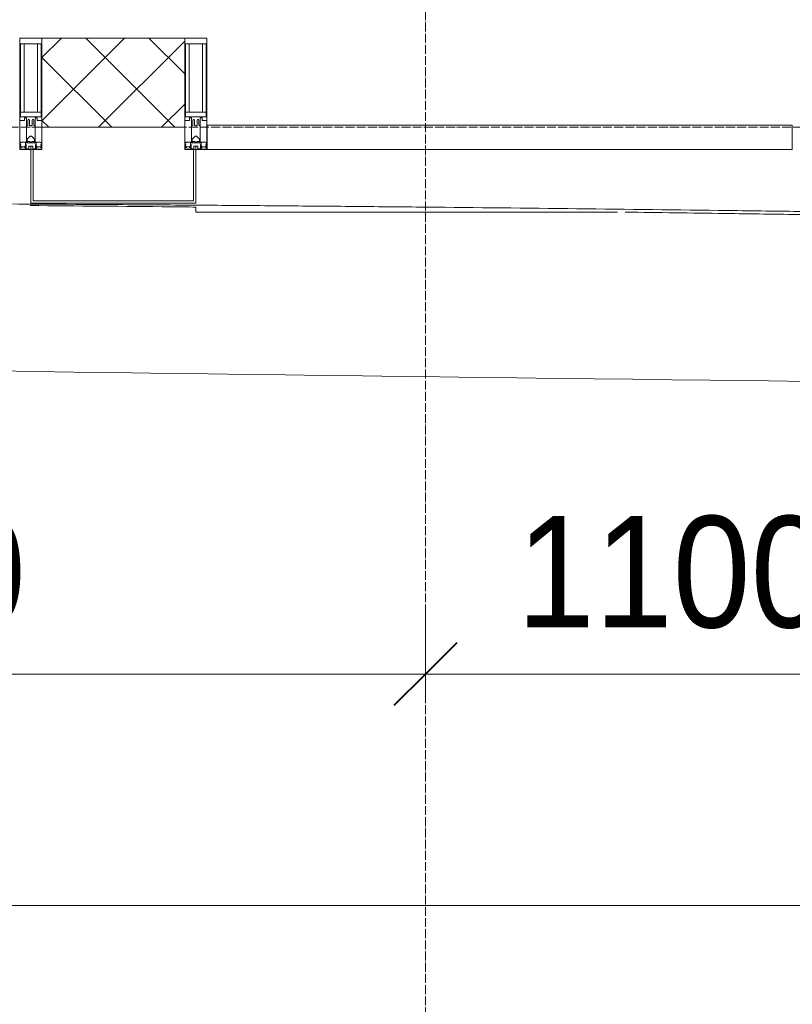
# Model space of a CAD drawing. Header units: millimetres. Extents: x 5617 to 109543, y 7718 to 202726.
# Tile 4 of 84: x 31204 to 32936, y 13433 to 15641. Entities that reach past the tile are written whole.
import ezdxf

# ---------------------------------------------------------------- set-up
doc = ezdxf.new("R2010")
doc.units = ezdxf.units.MM
doc.linetypes.add('ADSK_Линия сетки', pattern=[25, 20, -2.5, 0, -2.5])
doc.linetypes.add('Линия сетки', pattern=[25, 20, -2.5, 0, -2.5])
for name, color, linetype, lineweight in [('Импосты витража', 7, 'Continuous', 18), ('Колонны', 7, 'Continuous', 18), ('Оси', 7, 'Continuous', 9), ('Панели витража', 7, 'Continuous', 18), ('Размеры', 7, 'Continuous', 9), ('Размеры-100', 7, 'Continuous', 9), ('Стены разрез', 7, 'Continuous', 40), ('Форма', 7, 'Continuous', 18), ('Формообразующий элемент-перекрытие', 7, 'Continuous', 18), ('Элементы узлов', 7, 'Continuous', 18)]:
    doc.layers.add(name, color=color, linetype=linetype, lineweight=lineweight)
doc.styles.add('Arial', font='arial.ttf', dxfattribs={"width": 0.9, "height": 250})
doc.dimstyles.new('Основной_2_5_мм', dxfattribs={"dimscale": 304.8, "dimtxt": 255.06485, "dimasz": 0.463911, "dimexe": 0.492126, "dimexo": 0.492126, "dimgap": 0.098425, "dimtad": 1, "dimdec": 0, "dimdsep": 46, "dimtxsty": 'Arial', "dimblk1": 'OBLIQUE', "dimblk2": 'OBLIQUE', "dimsah": 1, "dimcen": 0.09, "dimdle": 0.492126, "dimazin": 2, "dimtfac": 1, "dimtdec": 4, "dimtix": 1, "dimtmove": 0, "dimatfit": 3, "dimfxl": 1, "dimtvp": 1, "dimtolj": 1, "dimtzin": 0, "dimlwd": 20, "dimlwe": 20, "dimarcsym": 2})

# ---------------------------------------------------------------- blocks, each defined once
blk = doc.blocks.new('System Panel - A_PAN_Glass-7508020-МКСС_К4_L16_54_900_')
at = {"layer": 'Панели витража', "color": 253, "lineweight": 5, "true_color": 0xaaaaaa}
for p, q in [((656.25, 55), (-656.25, 55)), ((-656.25, 55), (-656.25, 0)), ((656.25, 0), (656.25, 55)), ((-656.25, 0), (656.25, 0))]:
    blk.add_line(p, q, dxfattribs=at)
blk = doc.blocks.new('Rectangular Mullion - 50Wx250H-2623690-МКСС_К4_L16_54_900_')
at = {"layer": 'Элементы узлов', "color": 253, "lineweight": 5, "true_color": 0xaaaaaa}
for p, q in [((-25, 65.2), (-25, 250)), ((-25, 250), (0, 250)), ((25, 250), (0, 250)), ((25, 65.2), (25, 250)), ((-23, 237.3), (0, 237.3)), ((-23, 237.3), (-23, 73.6)), ((-14.9, 84), (-14.9, 237.3)), ((23, 237.3), (0, 237.3)), ((14.9, 84), (14.9, 237.3)), ((23, 237.3), (23, 73.6)), ((0, 84), (-23, 84)), ((-0.5, 73.6), (-23, 73.6)), ((-14, 71.3), (-14, 65.2)), ((-10, 71.3), (-14, 71.3)), ((-10, 53), (-10, 71.3)), ((-7, 65.2), (-5.9, 67.3)), ((-4.1, 67.3), (-5.9, 67.3)), ((-4.1, 67.3), (-2.9, 65.1)), ((0, 84), (23, 84)), ((0.5, 73.6), (23, 73.6)), ((4.1, 67.3), (2.9, 65.1)), ((4.1, 67.3), (5.9, 67.3)), ((7, 65.2), (5.9, 67.3)), ((10, 71.3), (14, 71.3)), ((10, 53), (10, 71.3)), ((14, 71.3), (14, 65.2)), ((-14, 65.2), (-25, 65.2)), ((-8.7, 53), (-10, 53)), ((-10, 53), (-10, 17)), ((-8.7, 53), (-7, 54.7)), ((-7, 65.2), (-7, 54.7)), ((-2.9, 65.1), (-2.9, 54.6)), ((-1.3, 53), (-2.9, 54.6)), ((0, 53), (-1.3, 53)), ((0, 53), (1.3, 53)), ((1.3, 53), (2.9, 54.6)), ((2.9, 65.1), (2.9, 54.6)), ((7, 65.2), (7, 54.7)), ((8.7, 53), (7, 54.7)), ((8.7, 53), (10, 53)), ((10, 53), (10, 17)), ((14, 65.2), (25, 65.2)), ((-8.5, 23), (-1.5, 30)), ((-8.5, 18.5), (-8.5, 23)), ((-1.5, 30), (0, 30)), ((1.5, 30), (0, 30)), ((8.5, 23), (1.5, 30)), ((8.5, 18.5), (8.5, 23)), ((-23.8, 14.6), (-25, 14.2)), ((-25, 0), (-25, 14.2)), ((-22.3, 17), (-23.8, 17)), ((-23.8, 17), (-23.8, 14.6)), ((-22.5, 10.6), (-23.8, 14.6)), ((-22.5, 10.6), (-23.7, 9.9)), ((-23.7, 1.3), (-23.7, 9.9)), ((-23.7, 1.3), (-11.8, 1.3)), ((-23.2, 10.2), (-22.5, 8)), ((-22.5, 8), (-22.5, 4.5)), ((-21.3, 4.5), (-22.5, 4.5)), ((-22.3, 17), (-22.3, 16)), ((-22.3, 16), (-21.3, 16)), ((-19, 17.6), (-21.3, 16)), ((-21.3, 4.5), (-21.3, 6.5)), ((-21.3, 6.5), (-14.2, 6.5)), ((-18.4, 16.6), (-19, 17.6)), ((-7.4, 16.6), (-18.4, 16.6)), ((-14.2, 6.5), (-14.2, 4.5)), ((-13.2, 4.5), (-14.2, 4.5)), ((-13.2, 4.5), (-12.2, 7.2)), ((-12.7, 7.6), (-11.3, 11.4)), ((-12.7, 7.6), (-11.8, 6.9)), ((-12.2, 9), (-12.2, 14.8)), ((-12.2, 14.8), (0, 14.8)), ((-11.8, 1.3), (-11.8, 6.9)), ((-10.5, 11.2), (-11.3, 11.4)), ((-10.5, 1.5), (-10.5, 11.2)), ((-4.8, 1.5), (-10.5, 1.5)), ((-10, 17), (-7.5, 17)), ((-7.5, 18.5), (-8.5, 18.5)), ((-7.5, 17), (-7.5, 18.5)), ((-7.4, 18), (-7.4, 16.6)), ((-2.6, 18), (-7.4, 18)), ((0, 8), (-4.8, 8)), ((-4.8, 1.5), (-4.8, 8)), ((-2.6, 18), (-2.6, 16.8)), ((-2.6, 16.8), (0, 16.8)), ((2.6, 16.8), (0, 16.8)), ((0, 14.8), (0, 16.8)), ((0, 14.8), (0, 16.8)), ((12.2, 14.8), (0, 14.8)), ((0, 0), (0, 8)), ((0, 8), (4.8, 8)), ((0, 0), (0, 8)), ((2.6, 18), (2.6, 16.8)), ((2.6, 18), (7.4, 18)), ((4.8, 1.5), (4.8, 8)), ((4.8, 1.5), (10.5, 1.5)), ((7.4, 18), (7.4, 16.6)), ((7.4, 16.6), (18.4, 16.6)), ((7.5, 18.5), (8.5, 18.5)), ((7.5, 17), (7.5, 18.5)), ((10, 17), (7.5, 17)), ((10.5, 11.2), (11.3, 11.4)), ((10.5, 1.5), (10.5, 11.2)), ((12.7, 7.6), (11.3, 11.4)), ((12.7, 7.6), (11.8, 6.9)), ((11.8, 1.3), (11.8, 6.9)), ((23.7, 1.3), (11.8, 1.3)), ((12.2, 9), (12.2, 14.8)), ((13.2, 4.5), (12.2, 7.2)), ((13.2, 4.5), (14.2, 4.5)), ((21.3, 6.5), (14.2, 6.5)), ((14.2, 6.5), (14.2, 4.5)), ((18.4, 16.6), (19, 17.6)), ((19, 17.6), (21.3, 16)), ((22.3, 16), (21.3, 16)), ((21.3, 4.5), (21.3, 6.5)), ((21.3, 4.5), (22.5, 4.5)), ((22.3, 17), (22.3, 16)), ((22.3, 17), (23.8, 17)), ((22.5, 10.6), (23.8, 14.6)), ((22.5, 10.6), (23.7, 9.9)), ((23.2, 10.2), (22.5, 8)), ((22.5, 8), (22.5, 4.5)), ((23.7, 1.3), (23.7, 9.9)), ((23.8, 17), (23.8, 14.6)), ((23.8, 14.6), (25, 14.2)), ((25, 0), (25, 14.2)), ((-25, 0), (0, 0)), ((25, 0), (0, 0))]:
    blk.add_line(p, q, dxfattribs=at)
for centre, start, end in [((-0.5, 73.1), 360, 90), ((0.5, 73.1), 90, 180)]:
    blk.add_arc(centre, 0.5, start, end, dxfattribs=at)
blk = doc.blocks.new('Rectangular Mullion - R_StandardFrame_50Wx250H-7505732-МКСС_К4_L16_54_900_')
at = {"layer": 'Импосты витража', "color": 253, "lineweight": 5, "true_color": 0xaaaaaa}
for p, q in [((-25, -250), (-25, 0)), ((-25, 0), (0, 0)), ((5, 0), (25, 0)), ((25, 0), (25, -250)), ((25, -250), (-25, -250))]:
    blk.add_line(p, q, dxfattribs=at)
blk = doc.blocks.new('Rectangular Mullion - R_StandardFrame_50Wx250H-7505731-МКСС_К4_L16_54_900_')
at = {"layer": 'Импосты витража', "color": 253, "lineweight": 5, "true_color": 0xaaaaaa}
for p, q in [((-25, -250), (-25, 0)), ((-25, 0), (-5, 0)), ((0, 0), (25, 0)), ((25, 0), (25, -250)), ((25, -250), (-25, -250))]:
    blk.add_line(p, q, dxfattribs=at)
blk = doc.blocks.new('A_SLK_PAN_Type1 - Прямой тип панели-6537735-МКСС_К4_L16_54_900_')
at = {"layer": 'Колонны', "lineweight": 5}
for p, q in [((-185, 120), (185, 120)), ((-185, 0), (-185, 120)), ((-180, 115), (-180, 0)), ((180, 115), (-180, 115)), ((180, 0), (180, 115)), ((185, 120), (185, 0)), ((-180, 0), (-185, 0)), ((185, 0), (180, 0))]:
    blk.add_line(p, q, dxfattribs=at)
blk = doc.blocks.new('A_OGR_PAN_Отлив - A_OGR_PAN_Отлив-6122033-МКСС_К4_L16_54_900_')
at = {"layer": 'Колонны', "color": 253, "lineweight": 5, "true_color": 0xaaaaaa}
for q in [(-681.2, -129.2), (264.2, -140)]:
    blk.add_line((-681.2, -140), q, dxfattribs=at)
blk = doc.blocks.new('135_SLK_K4_AR_FCD_rvt-1-МКСС_К4_L16_54_900_')
at = {"layer": 'Стены разрез', "lineweight": 5, "true_color": 0xaaaaaa}
h = blk.add_hatch(dxfattribs=at)
h.set_pattern_fill('FP_4', color=253, style=0, pattern_type=2)
h.set_pattern_definition([(45, (0, 0), (-70.71068, 70.71068), []), (135, (0, 0), (-70.71068, -70.71068), [])])
h.paths.add_polyline_path([(102589.2, 15400), (102710, 15400), (102710, 15600), (102390, 15600), (102390, 15400), (102438.7, 15400)])
at = {"layer": 'Стены разрез', "color": 253, "lineweight": 9, "true_color": 0xaaaaaa}
for p, q in [((102710, 15600), (102390, 15600)), ((102390, 15600), (102390, 15400)), ((102710, 15400), (102710, 15600)), ((102390, 15400), (102710, 15400))]:
    blk.add_line(p, q, dxfattribs=at)
at = {"layer": 'Форма', "color": 253, "lineweight": 9, "true_color": 0xaaaaaa}
blk.add_open_spline([(101533.6, 15230), (101646.1, 15230), (101871.7, 15229.7), (102210.7, 15228.6), (102493.7, 15227.1), (102720.2, 15225.5), (102890.1, 15224.2), (103059.9, 15222.8), (103286, 15220.7), (103568.4, 15217.7), (103850.7, 15214.4), (104027.1, 15212.1), (104090.5, 15211.3), (104097.4, 15211.2)], degree=3, knots=[-1, -1, -1, -1, -0.99038462, -0.98076923, -0.97115385, -0.96634615, -0.96153846, -0.95673077, -0.95192308, -0.94230769, -0.93269231, -0.92788462, -0.92730163, -0.92730163, -0.92730163, -0.92730163], dxfattribs=at)
at = {"layer": 'Форма', "color": 253, "lineweight": 5, "true_color": 0xaaaaaa}
blk.add_open_spline([(98675.1, 14913.4), (102255.4, 14846.2), (107526.6, 14775.6), (112939.9, 14812.1), (114511.7, 14829.1)], degree=3, knots=[36.467663, 36.467663, 36.467663, 36.467663, 55.669869, 63.58486, 63.58486, 63.58486, 63.58486], dxfattribs=at)
at = {"layer": 'Формообразующий элемент-перекрытие', "color": 253, "lineweight": 5, "true_color": 0xaaaaaa}
for points, knots in [([(102735, 15221.2), (102716.1, 15221.3), (102592.2, 15222.5), (102468.3, 15223.6), (102363.4, 15224.4)], [0.95211439, 0.95211439, 0.95211439, 0.95211439, 0.9537037, 0.96249933, 0.96249933, 0.96249933, 0.96249933]), ([(104097.5, 15204.2), (104038.5, 15205.1), (103905.3, 15207), (103772.1, 15208.8), (103698, 15209.8)], [0.91403301, 0.91403301, 0.91403301, 0.91403301, 0.91898148, 0.92519987, 0.92519987, 0.92519987, 0.92519987])]:
    blk.add_open_spline(points, degree=3, knots=knots, dxfattribs=at)
at = {"layer": 'Импосты витража', "color": 253, "lineweight": 5, "true_color": 0xaaaaaa}
for p in [(102365, 15350), (102735, 15350)]:
    blk.add_blockref('Rectangular Mullion - 50Wx250H-2623690-МКСС_К4_L16_54_900_', p, dxfattribs=at)
at = {"layer": 'Импосты витража', "color": 253, "lineweight": 5, "true_color": 0xaaaaaa, "extrusion": (0, 0, -1), "rotation": 180}
for name, p in [('Rectangular Mullion - R_StandardFrame_50Wx250H-7505732-МКСС_К4_L16_54_900_', (-102365, 15350)), ('Rectangular Mullion - R_StandardFrame_50Wx250H-7505731-МКСС_К4_L16_54_900_', (-102735, 15350))]:
    blk.add_blockref(name, p, dxfattribs=at)
at = {"layer": 'Колонны', "color": 253, "lineweight": 5, "true_color": 0xaaaaaa, "rotation": 180}
blk.add_blockref('A_SLK_PAN_Type1 - Прямой тип панели-6537735-МКСС_К4_L16_54_900_', (102550, 15350), dxfattribs=at)
at = {"layer": 'Колонны', "color": 253, "lineweight": 5, "true_color": 0xaaaaaa}
blk.add_blockref('A_OGR_PAN_Отлив - A_OGR_PAN_Отлив-6122033-МКСС_К4_L16_54_900_', (103416.3, 15350), dxfattribs=at)
at = {"layer": 'Панели витража', "color": 253, "lineweight": 5, "true_color": 0xaaaaaa}
blk.add_blockref('System Panel - A_PAN_Glass-7508020-МКСС_К4_L16_54_900_', (103416.3, 15350), dxfattribs=at)
blk = doc.blocks.new('DIMBLOCK8-МКСС_К4_L16_54_900_')
at = {"layer": 'Размеры-100', "lineweight": 20, "transparency": 16777216}
for p, q in [((29613.9, 14173.9), (29613.9, 14323.9)), ((32113.9, 14173.9), (32113.9, 14323.9)), ((29463.9, 14173.9), (32113.9, 14173.9)), ((29613.9, 14173.9), (29613.9, 14123.9)), ((32113.9, 14173.9), (32113.9, 14123.9))]:
    blk.add_line(p, q, dxfattribs=at)
at = {"layer": 'Размеры-100', "lineweight": 40, "transparency": 16777216}
for p, q in [((29613.9, 14173.9), (29684.6, 14244.6)), ((32113.9, 14173.9), (32184.6, 14244.6)), ((29613.9, 14173.9), (29543.2, 14103.2)), ((32113.9, 14173.9), (32043.2, 14103.2))]:
    blk.add_line(p, q, dxfattribs=at)
at = {"layer": 'Размеры-100', "color": 0, "lineweight": 20, "transparency": 16777216, "insert": (30518.6, 14528.5), "char_height": 250, "width": 828.765, "attachment_point": 1, "line_spacing_factor": 0.941778, "style": 'Arial'}
blk.add_mtext('2500', dxfattribs=at)
blk = doc.blocks.new('_Oblique')
at = {"color": 0, "linetype": 'ByBlock', "lineweight": -2}
blk.add_line((-0.5, -0.5), (0.5, 0.5), dxfattribs=at)
blk = doc.blocks.new('DIMBLOCK9-МКСС_К4_L16_54_900_')
at = {"layer": 'Размеры-100', "lineweight": 20, "transparency": 16777216}
for p, q in [((32113.9, 14173.9), (32113.9, 14323.9)), ((33213.9, 14173.9), (33213.9, 14323.9)), ((32113.9, 14173.9), (33213.9, 14173.9)), ((32113.9, 14173.9), (32113.9, 14123.9)), ((33213.9, 14173.9), (33213.9, 14123.9))]:
    blk.add_line(p, q, dxfattribs=at)
at = {"layer": 'Размеры-100', "lineweight": 40, "transparency": 16777216}
for p, q in [((32113.9, 14173.9), (32184.6, 14244.6)), ((33213.9, 14173.9), (33284.6, 14244.6)), ((32113.9, 14173.9), (32043.2, 14103.2)), ((33213.9, 14173.9), (33143.2, 14103.2))]:
    blk.add_line(p, q, dxfattribs=at)
at = {"layer": 'Размеры-100', "color": 0, "lineweight": 20, "transparency": 16777216, "insert": (32318.6, 14528.5), "char_height": 250, "width": 828.765, "attachment_point": 1, "line_spacing_factor": 0.941778, "style": 'Arial'}
blk.add_mtext('1100', dxfattribs=at)
blk = doc.blocks.new('DIMBLOCK22-МКСС_К4_L16_54_900_')
at = {"layer": 'Размеры-100', "lineweight": 20, "transparency": 16777216}
for p, q in [((29613.9, 13655.3), (29613.9, 13805.3)), ((65613.9, 13655.3), (65613.9, 13805.3)), ((29463.9, 13655.3), (65763.9, 13655.3)), ((29613.9, 13655.3), (29613.9, 13605.3)), ((65613.9, 13655.3), (65613.9, 13605.3))]:
    blk.add_line(p, q, dxfattribs=at)
at = {"layer": 'Размеры-100', "lineweight": 40, "transparency": 16777216}
for p, q in [((29613.9, 13655.3), (29684.6, 13726)), ((65613.9, 13655.3), (65684.6, 13726)), ((29613.9, 13655.3), (29543.2, 13584.6)), ((65613.9, 13655.3), (65543.2, 13584.6))]:
    blk.add_line(p, q, dxfattribs=at)
at = {"layer": 'Размеры-100', "color": 0, "lineweight": 20, "transparency": 16777216, "insert": (47182.3, 14009.9), "char_height": 250, "width": 1035.956, "attachment_point": 1, "line_spacing_factor": 0.941778, "style": 'Arial'}
blk.add_mtext('36000', dxfattribs=at)

msp = doc.modelspace()

# ---------------------------------------------------------------- linework, layer by layer
at = {"layer": 'Оси', "linetype": 'Линия сетки'}
msp.add_line((32113.9, 12025.7), (32113.9, 33100), dxfattribs=at)
at = {"layer": 'Оси', "linetype": 'ADSK_Линия сетки'}
msp.add_line((65663.9, 15400), (24981.8, 15400), dxfattribs=at)

# ---------------------------------------------------------------- block references
at = {"lineweight": 5}
msp.add_blockref('135_SLK_K4_AR_FCD_rvt-1-МКСС_К4_L16_54_900_', (-71136.1, 0), dxfattribs=at)

# ---------------------------------------------------------------- dimensions: what is measured, and where the dimension line sits
at = {"layer": 'Размеры', "lineweight": 20}
for base, p1, p2, override, picture, middle in [((32113.9, 14173.9), (29613.9, 14273.9), (32113.9, 14273.9), {"dimpost": '<>', "dimfxl": 2500}, 'DIMBLOCK8-МКСС_К4_L16_54_900_', (30863.9, 14331.6)), ((33213.9, 14173.9), (32113.9, 14273.9), (33213.9, 14273.9), {"dimpost": '<>', "dimfxl": 1100}, 'DIMBLOCK9-МКСС_К4_L16_54_900_', (32663.9, 14331.6)), ((65613.9, 13655.3), (29613.9, 13755.3), (65613.9, 13755.3), {"dimpost": '<>', "dimfxl": 36000}, 'DIMBLOCK22-МКСС_К4_L16_54_900_', (47613.9, 13813.1))]:
    dim = msp.add_linear_dim(base=base, p1=p1, p2=p2, dimstyle='Основной_2_5_мм', override=override, dxfattribs=at)
    dim.commit()
    dim.dimension.update_dxf_attribs({"geometry": picture, "text_midpoint": middle})

doc.saveas('drawing.dxf')
